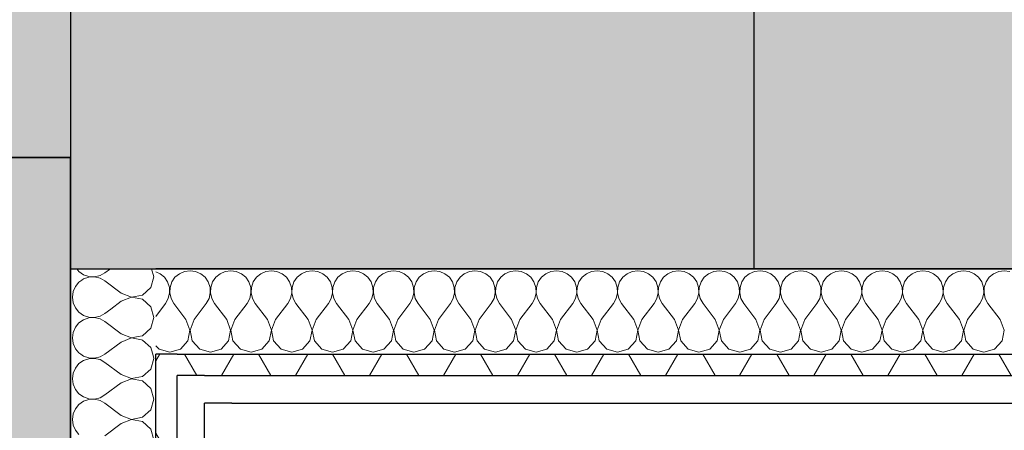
# Model space of a CAD drawing. Header units: millimetres. Extents: x -63554 to 200, y -19084 to 40052.
# Tile 78 of 120: x -48199 to -47048, y 5511 to 5991. Entities that reach past the tile are written whole.
import ezdxf

# ---------------------------------------------------------------- set-up
doc = ezdxf.new("R2010")
doc.units = ezdxf.units.MM
doc.header["$MEASUREMENT"] = 0
doc.linetypes.add('Dotted', pattern=[317.499995, 0, -317.499995])
for name, color, linetype in [('1232_Kandvad vaheseinad', 7, 'Continuous'), ('1241_Välisseinad', 7, 'Continuous'), ('New_1311_Vaheseinad', 7, 'Continuous'), ('New_1321_Põranda kattetarindid', 7, 'Continuous')]:
    doc.layers.add(name, color=color, linetype=linetype)
for name, color, linetype, lineweight in [('1232_Kandvad vaheseinad_Pen_No__101', 252, 'Continuous', 13), ('1232_Kandvad vaheseinad_Pen_No__41', 7, 'Continuous', 25), ('1241_Välisseinad_Pen_No__101', 252, 'Continuous', 13), ('1241_Välisseinad_Pen_No__41', 7, 'Continuous', 25), ('New_1311_Vaheseinad_Pen_No__101', 252, 'Continuous', 13), ('New_1311_Vaheseinad_Pen_No__41', 7, 'Continuous', 25), ('New_1321_Põranda kattetarindid_Pen_No__41', 7, 'Continuous', 25)]:
    doc.layers.add(name, color=color, linetype=linetype, lineweight=lineweight)
pattern_1 = [(60, (0, 0), (-64.9519, 37.5), []), (120, (0, 0), (64.9519, 37.5), [])]

# ---------------------------------------------------------------- blocks, each defined once
blk = doc.blocks.new('Slab_165_1', base_point=(-48040, 210))
at = {"layer": 'New_1321_Põranda kattetarindid_Pen_No__41', "color": 7, "linetype": 'Dotted', "lineweight": 25, "flags": 128}
blk.add_lwpolyline([(-48040, 210), (-44560.6, 210), (-44560.6, 5699.8), (-48040, 5699.8)], close=True, dxfattribs=at)
blk = doc.blocks.new('Wall_25_1', base_point=(-48140, 6150))
at = {"layer": '1232_Kandvad vaheseinad_Pen_No__101', "linetype": 'Continuous', "lineweight": 0, "true_color": 0x4c4c4c}
blk.add_hatch(color=251, dxfattribs=at).paths.add_polyline_path([(-48400, 5830), (-48400, 3699.8), (-48140, 3699.8), (-48140, 5830)])
at = {"layer": '1232_Kandvad vaheseinad_Pen_No__41', "color": 7, "linetype": 'Continuous', "lineweight": 25, "flags": 128}
for points in [[(-48140, 5830), (-48400, 5830)], [(-48140, 3699.8), (-48140, 5830)]]:
    blk.add_lwpolyline(points, dxfattribs=at)
blk = doc.blocks.new('Wall_26_1', base_point=(-48140, 6150))
at = {"layer": '1232_Kandvad vaheseinad_Pen_No__101', "linetype": 'Continuous', "lineweight": 0, "true_color": 0x4c4c4c}
for points in [[(-48140, 5700), (-47340, 5700), (-47340, 6150), (-48140, 6150)], [(-47340, 6150), (-47345, 6150), (-47340, 5700)]]:
    blk.add_hatch(color=251, dxfattribs=at).paths.add_polyline_path(points)
at = {"layer": '1232_Kandvad vaheseinad_Pen_No__41', "color": 7, "linetype": 'Continuous', "lineweight": 25, "flags": 128}
for points in [[(-47340, 6150), (-48140, 6150)], [(-48140, 6150), (-48140, 5700)], [(-47340, 5700), (-47340, 6150)], [(-48140, 5700), (-47340, 5700)]]:
    blk.add_lwpolyline(points, dxfattribs=at)
blk = doc.blocks.new('*X796')
at = {"layer": 'New_1311_Vaheseinad_Pen_No__101', "color": 252, "linetype": 'Continuous', "lineweight": 13}
for p, q in [((-48132.6, 5700), (-48129.9, 5696.7)), ((-48129.9, 5696.7), (-48124.5, 5693)), ((-48124.5, 5693), (-48118.2, 5690.9)), ((-48118.2, 5690.1), (-48124.5, 5688)), ((-48118.2, 5690.9), (-48111.7, 5690.6)), ((-48111.7, 5690.4), (-48118.2, 5690.1)), ((-48111.7, 5690.6), (-48105.3, 5692.1)), ((-48105.3, 5688.9), (-48111.7, 5690.4)), ((-48105.3, 5692.1), (-48099.5, 5695.2)), ((-48093.2, 5700), (-48099.5, 5695.2)), ((-48045.9, 5678), (-48042.4, 5690.5)), ((-48042.4, 5690.5), (-48045.1, 5700)), ((-48124.5, 5688), (-48126.5, 5686.5)), ((-48099.5, 5685.7), (-48105.3, 5688.9)), ((-48080.5, 5671.4), (-48099.5, 5685.7)), ((-48055.5, 5669.2), (-48045.9, 5678)), ((-48080.5, 5671.4), (-48068.3, 5666.8)), ((-48068.3, 5666.6), (-48080.5, 5661.9)), ((-48068.3, 5666.8), (-48055.5, 5669.2)), ((-48055.5, 5664.2), (-48068.3, 5666.6)), ((-48080.5, 5661.9), (-48092.7, 5652.7)), ((-48045.9, 5655.4), (-48055.5, 5664.2)), ((-48042.4, 5642.9), (-48045.9, 5655.4)), ((-48045.9, 5630.3), (-48042.4, 5642.9)), ((-48060.6, 5620.6), (-48055.5, 5621.6)), ((-48055.5, 5621.6), (-48045.9, 5630.3)), ((-48055.5, 5616.5), (-48056.8, 5616.8)), ((-48045.9, 5607.8), (-48055.5, 5616.5)), ((-48045.2, 5605.2), (-48045.9, 5607.8))]:
    blk.add_line(p, q, dxfattribs=at)
blk = doc.blocks.new('*X799')
at = {"layer": 'New_1311_Vaheseinad_Pen_No__101', "color": 252, "linetype": 'Continuous', "lineweight": 13}
for p, q in [((-48127.7, 5600), (-48124.5, 5597.8)), ((-48124.5, 5597.8), (-48118.2, 5595.7)), ((-48105.3, 5596.8), (-48099.5, 5600)), ((-48042.4, 5595.2), (-48043.7, 5600)), ((-48129.9, 5589), (-48134.1, 5583.9)), ((-48124.5, 5592.7), (-48129.9, 5589)), ((-48118.2, 5594.8), (-48124.5, 5592.7)), ((-48118.2, 5595.7), (-48111.7, 5595.3)), ((-48111.7, 5595.1), (-48118.2, 5594.8)), ((-48111.7, 5595.3), (-48105.3, 5596.8)), ((-48105.3, 5593.7), (-48111.7, 5595.1)), ((-48099.5, 5590.5), (-48105.3, 5593.7)), ((-48080.5, 5576.2), (-48099.5, 5590.5)), ((-48045.9, 5582.7), (-48042.4, 5595.2)), ((-48136.7, 5577.9), (-48137.6, 5571.4)), ((-48134.1, 5583.9), (-48136.7, 5577.9)), ((-48080.5, 5576.2), (-48068.3, 5571.5)), ((-48055.5, 5573.9), (-48045.9, 5582.7)), ((-48137.6, 5571.4), (-48136.7, 5564.9)), ((-48136.7, 5564.9), (-48134.1, 5558.9)), ((-48080.5, 5566.7), (-48099.5, 5552.4)), ((-48068.3, 5571.3), (-48080.5, 5566.7)), ((-48068.3, 5571.5), (-48055.5, 5573.9)), ((-48055.5, 5568.9), (-48068.3, 5571.3)), ((-48045.9, 5560.1), (-48055.5, 5568.9)), ((-48134.1, 5558.9), (-48129.9, 5553.9)), ((-48129.9, 5553.9), (-48124.5, 5550.1)), ((-48105.3, 5549.2), (-48099.5, 5552.4)), ((-48042.4, 5547.6), (-48045.9, 5560.1)), ((-48129.9, 5541.4), (-48134.1, 5536.3)), ((-48124.5, 5545.1), (-48129.9, 5541.4)), ((-48124.5, 5550.1), (-48118.2, 5548)), ((-48118.2, 5547.2), (-48124.5, 5545.1)), ((-48118.2, 5548), (-48111.7, 5547.7)), ((-48111.7, 5547.5), (-48118.2, 5547.2)), ((-48111.7, 5547.7), (-48105.3, 5549.2)), ((-48105.3, 5546), (-48111.7, 5547.5)), ((-48099.5, 5542.9), (-48105.3, 5546)), ((-48080.5, 5528.6), (-48099.5, 5542.9)), ((-48045.9, 5535.1), (-48042.4, 5547.6)), ((-48136.7, 5530.3), (-48137.6, 5523.8)), ((-48134.1, 5536.3), (-48136.7, 5530.3)), ((-48080.5, 5528.6), (-48068.3, 5523.9)), ((-48055.5, 5526.3), (-48045.9, 5535.1)), ((-48137.6, 5523.8), (-48136.7, 5517.3)), ((-48136.7, 5517.3), (-48134.1, 5511.3)), ((-48080.5, 5519), (-48099.5, 5504.8)), ((-48068.3, 5523.7), (-48080.5, 5519)), ((-48068.3, 5523.9), (-48055.5, 5526.3)), ((-48055.5, 5521.3), (-48068.3, 5523.7)), ((-48045.9, 5512.5), (-48055.5, 5521.3)), ((-48134.1, 5511.3), (-48129.9, 5506.2)), ((-48042.4, 5500), (-48045.9, 5512.5))]:
    blk.add_line(p, q, dxfattribs=at)
blk = doc.blocks.new('*X800')
at = {"layer": 'New_1311_Vaheseinad_Pen_No__101', "color": 252, "linetype": 'Continuous', "lineweight": 13}
for p, q in [((-48134.1, 5679.2), (-48136.7, 5673.2)), ((-48129.9, 5684.2), (-48134.1, 5679.2)), ((-48126.5, 5686.5), (-48129.9, 5684.2)), ((-48136.7, 5673.2), (-48137.6, 5666.7)), ((-48137.6, 5666.7), (-48136.7, 5660.2)), ((-48136.7, 5660.2), (-48134.1, 5654.1)), ((-48134.1, 5654.1), (-48129.9, 5649.1)), ((-48129.9, 5649.1), (-48124.5, 5645.4)), ((-48124.5, 5645.4), (-48118.2, 5643.3)), ((-48118.2, 5643.3), (-48111.7, 5643)), ((-48111.7, 5643), (-48105.3, 5644.4)), ((-48105.3, 5644.4), (-48099.5, 5647.6)), ((-48092.7, 5652.7), (-48099.5, 5647.6)), ((-48129.9, 5636.6), (-48134.1, 5631.6)), ((-48124.5, 5640.3), (-48129.9, 5636.6)), ((-48118.2, 5642.4), (-48124.5, 5640.3)), ((-48111.7, 5642.8), (-48118.2, 5642.4)), ((-48105.3, 5641.3), (-48111.7, 5642.8)), ((-48099.5, 5638.1), (-48105.3, 5641.3)), ((-48080.5, 5623.8), (-48099.5, 5638.1)), ((-48136.7, 5625.6), (-48137.6, 5619)), ((-48134.1, 5631.6), (-48136.7, 5625.6)), ((-48080.5, 5623.8), (-48068.3, 5619.1)), ((-48068.3, 5619.1), (-48060.6, 5620.6)), ((-48137.6, 5619), (-48136.7, 5612.5)), ((-48136.7, 5612.5), (-48134.1, 5606.5)), ((-48080.5, 5614.3), (-48099.5, 5600)), ((-48068.3, 5619), (-48080.5, 5614.3)), ((-48056.8, 5616.8), (-48068.3, 5619)), ((-48134.1, 5606.5), (-48129.9, 5601.5)), ((-48129.9, 5601.5), (-48127.7, 5600)), ((-48043.7, 5600), (-48045.2, 5605.2))]:
    blk.add_line(p, q, dxfattribs=at)
blk = doc.blocks.new('Wall_50_1', base_point=(-47933, 5493))
at = {"layer": 'New_1311_Vaheseinad_Pen_No__101', "linetype": 'Continuous', "lineweight": 13}
h = blk.add_hatch(dxfattribs=at)
h.set_pattern_fill('BATT_INSULATION_0001', color=252, style=0, pattern_type=2)
h.set_pattern_definition(pattern_1)
h.paths.add_polyline_path([(-48040, 5600), (-48015, 5575), (-48015, 5600)])
h = blk.add_hatch(dxfattribs=at)
h.set_pattern_fill('BATT_INSULATION_0001', color=252, style=0, pattern_type=2)
h.set_pattern_definition(pattern_1)
h.paths.add_polyline_path([(-48040, 5575), (-48015, 5575), (-48040, 5600)])
h = blk.add_hatch(dxfattribs=at)
h.set_pattern_fill('BATT_INSULATION_0001', color=252, style=0, pattern_type=2)
h.set_pattern_definition(pattern_1)
h.paths.add_polyline_path([(-48040, 5575), (-48040, 3864.8), (-48015, 3864.8), (-48015, 5575)])
at = {"layer": 'New_1311_Vaheseinad_Pen_No__41', "color": 7, "linetype": 'Continuous', "lineweight": 25}
for p, q in [((-48015, 5600), (-48040, 5600)), ((-48040, 3839.8), (-48040, 5600)), ((-47983, 5575), (-48015, 5575)), ((-48015, 3864.8), (-48015, 5575)), ((-47951, 5543), (-47983, 5543)), ((-47983, 3896.8), (-47983, 5543))]:
    blk.add_line(p, q, dxfattribs=at)
at = {"layer": 'New_1311_Vaheseinad_Pen_No__41', "color": 7, "linetype": 'Continuous', "lineweight": 25, "flags": 128}
for points in [[(-48140, 5700), (-48040, 5700)], [(-48140, 5700), (-48140, 3739.8)]]:
    blk.add_lwpolyline(points, dxfattribs=at)
at = {"layer": 'New_1311_Vaheseinad', "color": 7, "lineweight": 25}
for name in ['*X796', '*X800', '*X799']:
    blk.add_blockref(name, (0, 0), dxfattribs=at)
blk = doc.blocks.new('*X812')
at = {"layer": 'New_1311_Vaheseinad_Pen_No__101', "color": 252, "linetype": 'Continuous', "lineweight": 13}
for p, q in [((-48035.1, 5694.1), (-48040, 5696.2)), ((-48030, 5689.9), (-48035.1, 5694.1)), ((-48026.3, 5684.5), (-48030, 5689.9)), ((-48017.6, 5689.9), (-48021.3, 5684.5)), ((-48012.5, 5694.1), (-48017.6, 5689.9)), ((-48006.5, 5696.7), (-48012.5, 5694.1)), ((-48000, 5697.6), (-48006.5, 5696.7)), ((-47993.5, 5696.7), (-48000, 5697.6)), ((-47987.5, 5694.1), (-47993.5, 5696.7)), ((-47982.4, 5689.9), (-47987.5, 5694.1)), ((-47978.7, 5684.5), (-47982.4, 5689.9)), ((-47970, 5689.9), (-47973.7, 5684.5)), ((-47964.9, 5694.1), (-47970, 5689.9)), ((-47958.9, 5696.7), (-47964.9, 5694.1)), ((-47952.4, 5697.6), (-47958.9, 5696.7)), ((-47945.9, 5696.7), (-47952.4, 5697.6)), ((-47939.9, 5694.1), (-47945.9, 5696.7)), ((-47934.8, 5689.9), (-47939.9, 5694.1)), ((-47931.1, 5684.5), (-47934.8, 5689.9)), ((-47922.3, 5689.9), (-47926.1, 5684.5)), ((-47917.3, 5694.1), (-47922.3, 5689.9)), ((-47911.3, 5696.7), (-47917.3, 5694.1)), ((-47904.8, 5697.6), (-47911.3, 5696.7)), ((-47898.3, 5696.7), (-47904.8, 5697.6)), ((-47892.2, 5694.1), (-47898.3, 5696.7)), ((-47887.2, 5689.9), (-47892.2, 5694.1)), ((-47883.5, 5684.5), (-47887.2, 5689.9)), ((-47874.7, 5689.9), (-47878.4, 5684.5)), ((-47869.7, 5694.1), (-47874.7, 5689.9)), ((-47863.6, 5696.7), (-47869.7, 5694.1)), ((-47857.1, 5697.6), (-47863.6, 5696.7)), ((-47850.6, 5696.7), (-47857.1, 5697.6)), ((-47844.6, 5694.1), (-47850.6, 5696.7)), ((-47839.6, 5689.9), (-47844.6, 5694.1)), ((-47835.8, 5684.5), (-47839.6, 5689.9)), ((-47827.1, 5689.9), (-47830.8, 5684.5)), ((-47822, 5694.1), (-47827.1, 5689.9)), ((-47816, 5696.7), (-47822, 5694.1)), ((-47809.5, 5697.6), (-47816, 5696.7)), ((-47803, 5696.7), (-47809.5, 5697.6)), ((-47797, 5694.1), (-47803, 5696.7)), ((-47791.9, 5689.9), (-47797, 5694.1)), ((-47788.2, 5684.5), (-47791.9, 5689.9)), ((-47779.5, 5689.9), (-47783.2, 5684.5)), ((-47774.4, 5694.1), (-47779.5, 5689.9)), ((-47768.4, 5696.7), (-47774.4, 5694.1)), ((-47761.9, 5697.6), (-47768.4, 5696.7)), ((-47755.4, 5696.7), (-47761.9, 5697.6)), ((-47749.4, 5694.1), (-47755.4, 5696.7)), ((-47744.3, 5689.9), (-47749.4, 5694.1)), ((-47740.6, 5684.5), (-47744.3, 5689.9)), ((-47731.9, 5689.9), (-47735.6, 5684.5)), ((-47726.8, 5694.1), (-47731.9, 5689.9)), ((-47720.8, 5696.7), (-47726.8, 5694.1)), ((-47714.3, 5697.6), (-47720.8, 5696.7)), ((-47707.8, 5696.7), (-47714.3, 5697.6)), ((-47701.8, 5694.1), (-47707.8, 5696.7)), ((-47696.7, 5689.9), (-47701.8, 5694.1)), ((-47693, 5684.5), (-47696.7, 5689.9)), ((-47684.2, 5689.9), (-47688, 5684.5)), ((-47679.2, 5694.1), (-47684.2, 5689.9)), ((-47673.2, 5696.7), (-47679.2, 5694.1)), ((-47666.7, 5697.6), (-47673.2, 5696.7)), ((-47660.2, 5696.7), (-47666.7, 5697.6)), ((-47654.1, 5694.1), (-47660.2, 5696.7)), ((-47649.1, 5689.9), (-47654.1, 5694.1)), ((-47645.4, 5684.5), (-47649.1, 5689.9)), ((-47636.6, 5689.9), (-47640.3, 5684.5)), ((-47631.6, 5694.1), (-47636.6, 5689.9)), ((-47625.6, 5696.7), (-47631.6, 5694.1)), ((-47619, 5697.6), (-47625.6, 5696.7)), ((-47612.5, 5696.7), (-47619, 5697.6)), ((-47606.5, 5694.1), (-47612.5, 5696.7)), ((-47601.5, 5689.9), (-47606.5, 5694.1)), ((-47597.8, 5684.5), (-47601.5, 5689.9)), ((-47589, 5689.9), (-47592.7, 5684.5)), ((-47583.9, 5694.1), (-47589, 5689.9)), ((-47577.9, 5696.7), (-47583.9, 5694.1)), ((-47571.4, 5697.6), (-47577.9, 5696.7)), ((-47564.9, 5696.7), (-47571.4, 5697.6)), ((-47558.9, 5694.1), (-47564.9, 5696.7)), ((-47553.9, 5689.9), (-47558.9, 5694.1)), ((-47550.1, 5684.5), (-47553.9, 5689.9)), ((-47541.4, 5689.9), (-47545.1, 5684.5)), ((-47536.3, 5694.1), (-47541.4, 5689.9)), ((-47530.3, 5696.7), (-47536.3, 5694.1)), ((-47523.8, 5697.6), (-47530.3, 5696.7)), ((-47517.3, 5696.7), (-47523.8, 5697.6)), ((-47511.3, 5694.1), (-47517.3, 5696.7)), ((-47506.2, 5689.9), (-47511.3, 5694.1)), ((-47502.5, 5684.5), (-47506.2, 5689.9)), ((-47493.8, 5689.9), (-47497.5, 5684.5)), ((-47488.7, 5694.1), (-47493.8, 5689.9)), ((-47482.7, 5696.7), (-47488.7, 5694.1)), ((-47476.2, 5697.6), (-47482.7, 5696.7)), ((-47469.7, 5696.7), (-47476.2, 5697.6)), ((-47463.7, 5694.1), (-47469.7, 5696.7)), ((-47458.6, 5689.9), (-47463.7, 5694.1)), ((-47454.9, 5684.5), (-47458.6, 5689.9)), ((-47446.1, 5689.9), (-47449.9, 5684.5)), ((-47441.1, 5694.1), (-47446.1, 5689.9)), ((-47435.1, 5696.7), (-47441.1, 5694.1)), ((-47428.6, 5697.6), (-47435.1, 5696.7)), ((-47422.1, 5696.7), (-47428.6, 5697.6)), ((-47416.1, 5694.1), (-47422.1, 5696.7)), ((-47411, 5689.9), (-47416.1, 5694.1)), ((-47407.3, 5684.5), (-47411, 5689.9)), ((-47398.5, 5689.9), (-47402.2, 5684.5)), ((-47393.5, 5694.1), (-47398.5, 5689.9)), ((-47387.5, 5696.7), (-47393.5, 5694.1)), ((-47381, 5697.6), (-47387.5, 5696.7)), ((-47374.4, 5696.7), (-47381, 5697.6)), ((-47368.4, 5694.1), (-47374.4, 5696.7)), ((-47363.4, 5689.9), (-47368.4, 5694.1)), ((-47359.7, 5684.5), (-47363.4, 5689.9)), ((-47350.9, 5689.9), (-47354.6, 5684.5)), ((-47345.9, 5694.1), (-47350.9, 5689.9)), ((-47339.8, 5696.7), (-47345.9, 5694.1)), ((-47333.3, 5697.6), (-47339.8, 5696.7)), ((-47326.8, 5696.7), (-47333.3, 5697.6)), ((-47320.8, 5694.1), (-47326.8, 5696.7)), ((-47315.8, 5689.9), (-47320.8, 5694.1)), ((-47312, 5684.5), (-47315.8, 5689.9)), ((-47303.3, 5689.9), (-47307, 5684.5)), ((-47298.2, 5694.1), (-47303.3, 5689.9)), ((-47292.2, 5696.7), (-47298.2, 5694.1)), ((-47285.7, 5697.6), (-47292.2, 5696.7)), ((-47279.2, 5696.7), (-47285.7, 5697.6)), ((-47273.2, 5694.1), (-47279.2, 5696.7)), ((-47268.1, 5689.9), (-47273.2, 5694.1)), ((-47264.4, 5684.5), (-47268.1, 5689.9)), ((-47255.7, 5689.9), (-47259.4, 5684.5)), ((-47250.6, 5694.1), (-47255.7, 5689.9)), ((-47244.6, 5696.7), (-47250.6, 5694.1)), ((-47238.1, 5697.6), (-47244.6, 5696.7)), ((-47231.6, 5696.7), (-47238.1, 5697.6)), ((-47225.6, 5694.1), (-47231.6, 5696.7)), ((-47220.5, 5689.9), (-47225.6, 5694.1)), ((-47216.8, 5684.5), (-47220.5, 5689.9)), ((-47208.1, 5689.9), (-47211.8, 5684.5)), ((-47203, 5694.1), (-47208.1, 5689.9)), ((-47197, 5696.7), (-47203, 5694.1)), ((-47190.5, 5697.6), (-47197, 5696.7)), ((-47184, 5696.7), (-47190.5, 5697.6)), ((-47178, 5694.1), (-47184, 5696.7)), ((-47172.9, 5689.9), (-47178, 5694.1)), ((-47169.2, 5684.5), (-47172.9, 5689.9)), ((-47160.4, 5689.9), (-47164.2, 5684.5)), ((-47155.4, 5694.1), (-47160.4, 5689.9)), ((-47149.4, 5696.7), (-47155.4, 5694.1)), ((-47142.9, 5697.6), (-47149.4, 5696.7)), ((-47136.4, 5696.7), (-47142.9, 5697.6)), ((-47130.3, 5694.1), (-47136.4, 5696.7)), ((-47125.3, 5689.9), (-47130.3, 5694.1)), ((-47121.6, 5684.5), (-47125.3, 5689.9)), ((-47112.8, 5689.9), (-47116.5, 5684.5)), ((-47107.8, 5694.1), (-47112.8, 5689.9)), ((-47101.7, 5696.7), (-47107.8, 5694.1)), ((-47095.2, 5697.6), (-47101.7, 5696.7)), ((-47088.7, 5696.7), (-47095.2, 5697.6)), ((-47082.7, 5694.1), (-47088.7, 5696.7)), ((-47077.7, 5689.9), (-47082.7, 5694.1)), ((-47073.9, 5684.5), (-47077.7, 5689.9)), ((-47065.2, 5689.9), (-47068.9, 5684.5)), ((-47060.1, 5694.1), (-47065.2, 5689.9)), ((-47054.1, 5696.7), (-47060.1, 5694.1)), ((-47047.6, 5697.6), (-47054.1, 5696.7)), ((-47041.1, 5696.7), (-47047.6, 5697.6)), ((-48024.2, 5678.2), (-48026.3, 5684.5)), ((-48023.9, 5671.7), (-48024.2, 5678.2)), ((-48023.4, 5678.2), (-48023.7, 5671.7)), ((-48021.3, 5684.5), (-48023.4, 5678.2)), ((-47976.6, 5678.2), (-47978.7, 5684.5)), ((-47976.3, 5671.7), (-47976.6, 5678.2)), ((-47975.8, 5678.2), (-47976.1, 5671.7)), ((-47973.7, 5684.5), (-47975.8, 5678.2)), ((-47929, 5678.2), (-47931.1, 5684.5)), ((-47928.7, 5671.7), (-47929, 5678.2)), ((-47928.2, 5678.2), (-47928.5, 5671.7)), ((-47926.1, 5684.5), (-47928.2, 5678.2)), ((-47881.4, 5678.2), (-47883.5, 5684.5)), ((-47881, 5671.7), (-47881.4, 5678.2)), ((-47880.5, 5678.2), (-47880.9, 5671.7)), ((-47878.4, 5684.5), (-47880.5, 5678.2)), ((-47833.7, 5678.2), (-47835.8, 5684.5)), ((-47833.4, 5671.7), (-47833.7, 5678.2)), ((-47832.9, 5678.2), (-47833.2, 5671.7)), ((-47830.8, 5684.5), (-47832.9, 5678.2)), ((-47786.1, 5678.2), (-47788.2, 5684.5)), ((-47785.8, 5671.7), (-47786.1, 5678.2)), ((-47785.3, 5678.2), (-47785.6, 5671.7)), ((-47783.2, 5684.5), (-47785.3, 5678.2)), ((-47738.5, 5678.2), (-47740.6, 5684.5)), ((-47738.2, 5671.7), (-47738.5, 5678.2)), ((-47737.7, 5678.2), (-47738, 5671.7)), ((-47735.6, 5684.5), (-47737.7, 5678.2)), ((-47690.9, 5678.2), (-47693, 5684.5)), ((-47690.6, 5671.7), (-47690.9, 5678.2)), ((-47690.1, 5678.2), (-47690.4, 5671.7)), ((-47688, 5684.5), (-47690.1, 5678.2)), ((-47643.3, 5678.2), (-47645.4, 5684.5)), ((-47643, 5671.7), (-47643.3, 5678.2)), ((-47642.4, 5678.2), (-47642.8, 5671.7)), ((-47640.3, 5684.5), (-47642.4, 5678.2)), ((-47595.7, 5678.2), (-47597.8, 5684.5)), ((-47595.3, 5671.7), (-47595.7, 5678.2)), ((-47594.8, 5678.2), (-47595.1, 5671.7)), ((-47592.7, 5684.5), (-47594.8, 5678.2)), ((-47548, 5678.2), (-47550.1, 5684.5)), ((-47547.7, 5671.7), (-47548, 5678.2)), ((-47547.2, 5678.2), (-47547.5, 5671.7)), ((-47545.1, 5684.5), (-47547.2, 5678.2)), ((-47500.4, 5678.2), (-47502.5, 5684.5)), ((-47500.1, 5671.7), (-47500.4, 5678.2)), ((-47499.6, 5678.2), (-47499.9, 5671.7)), ((-47497.5, 5684.5), (-47499.6, 5678.2)), ((-47452.8, 5678.2), (-47454.9, 5684.5)), ((-47452.5, 5671.7), (-47452.8, 5678.2)), ((-47452, 5678.2), (-47452.3, 5671.7)), ((-47449.9, 5684.5), (-47452, 5678.2)), ((-47405.2, 5678.2), (-47407.3, 5684.5)), ((-47404.9, 5671.7), (-47405.2, 5678.2)), ((-47404.3, 5678.2), (-47404.7, 5671.7)), ((-47402.2, 5684.5), (-47404.3, 5678.2)), ((-47357.6, 5678.2), (-47359.7, 5684.5)), ((-47357.2, 5671.7), (-47357.6, 5678.2)), ((-47356.7, 5678.2), (-47357, 5671.7)), ((-47354.6, 5684.5), (-47356.7, 5678.2)), ((-47309.9, 5678.2), (-47312, 5684.5)), ((-47309.6, 5671.7), (-47309.9, 5678.2)), ((-47309.1, 5678.2), (-47309.4, 5671.7)), ((-47307, 5684.5), (-47309.1, 5678.2)), ((-47262.3, 5678.2), (-47264.4, 5684.5)), ((-47262, 5671.7), (-47262.3, 5678.2)), ((-47261.5, 5678.2), (-47261.8, 5671.7)), ((-47259.4, 5684.5), (-47261.5, 5678.2)), ((-47214.7, 5678.2), (-47216.8, 5684.5)), ((-47214.4, 5671.7), (-47214.7, 5678.2)), ((-47213.9, 5678.2), (-47214.2, 5671.7)), ((-47211.8, 5684.5), (-47213.9, 5678.2)), ((-47167.1, 5678.2), (-47169.2, 5684.5)), ((-47166.8, 5671.7), (-47167.1, 5678.2)), ((-47166.3, 5678.2), (-47166.6, 5671.7)), ((-47164.2, 5684.5), (-47166.3, 5678.2)), ((-47119.5, 5678.2), (-47121.6, 5684.5)), ((-47119.1, 5671.7), (-47119.5, 5678.2)), ((-47118.6, 5678.2), (-47119, 5671.7)), ((-47116.5, 5684.5), (-47118.6, 5678.2)), ((-47071.8, 5678.2), (-47073.9, 5684.5)), ((-47071.5, 5671.7), (-47071.8, 5678.2)), ((-47071, 5678.2), (-47071.3, 5671.7)), ((-47068.9, 5684.5), (-47071, 5678.2)), ((-48025.4, 5665.3), (-48023.9, 5671.7)), ((-48023.7, 5671.7), (-48022.2, 5665.3)), ((-47977.8, 5665.3), (-47976.3, 5671.7)), ((-47976.1, 5671.7), (-47974.6, 5665.3)), ((-47930.2, 5665.3), (-47928.7, 5671.7)), ((-47928.5, 5671.7), (-47927, 5665.3)), ((-47882.5, 5665.3), (-47881, 5671.7)), ((-47880.9, 5671.7), (-47879.4, 5665.3)), ((-47834.9, 5665.3), (-47833.4, 5671.7)), ((-47833.2, 5671.7), (-47831.8, 5665.3)), ((-47787.3, 5665.3), (-47785.8, 5671.7)), ((-47785.6, 5671.7), (-47784.1, 5665.3)), ((-47739.7, 5665.3), (-47738.2, 5671.7)), ((-47738, 5671.7), (-47736.5, 5665.3)), ((-47692.1, 5665.3), (-47690.6, 5671.7)), ((-47690.4, 5671.7), (-47688.9, 5665.3)), ((-47644.4, 5665.3), (-47643, 5671.7)), ((-47642.8, 5671.7), (-47641.3, 5665.3)), ((-47596.8, 5665.3), (-47595.3, 5671.7)), ((-47595.1, 5671.7), (-47593.7, 5665.3)), ((-47549.2, 5665.3), (-47547.7, 5671.7)), ((-47547.5, 5671.7), (-47546, 5665.3)), ((-47501.6, 5665.3), (-47500.1, 5671.7)), ((-47499.9, 5671.7), (-47498.4, 5665.3)), ((-47454, 5665.3), (-47452.5, 5671.7)), ((-47452.3, 5671.7), (-47450.8, 5665.3)), ((-47406.3, 5665.3), (-47404.9, 5671.7)), ((-47404.7, 5671.7), (-47403.2, 5665.3)), ((-47358.7, 5665.3), (-47357.2, 5671.7)), ((-47357, 5671.7), (-47355.6, 5665.3)), ((-47311.1, 5665.3), (-47309.6, 5671.7)), ((-47309.4, 5671.7), (-47307.9, 5665.3)), ((-47263.5, 5665.3), (-47262, 5671.7)), ((-47261.8, 5671.7), (-47260.3, 5665.3)), ((-47215.9, 5665.3), (-47214.4, 5671.7)), ((-47214.2, 5671.7), (-47212.7, 5665.3)), ((-47168.2, 5665.3), (-47166.8, 5671.7)), ((-47166.6, 5671.7), (-47165.1, 5665.3)), ((-47120.6, 5665.3), (-47119.1, 5671.7)), ((-47119, 5671.7), (-47117.5, 5665.3)), ((-47073, 5665.3), (-47071.5, 5671.7)), ((-47071.3, 5671.7), (-47069.8, 5665.3)), ((-48040, 5644.3), (-48028.6, 5659.5)), ((-48028.6, 5659.5), (-48025.4, 5665.3)), ((-48022.2, 5665.3), (-48019, 5659.5)), ((-48004.8, 5640.5), (-48019, 5659.5)), ((-47995.2, 5640.5), (-47981, 5659.5)), ((-47981, 5659.5), (-47977.8, 5665.3)), ((-47974.6, 5665.3), (-47971.4, 5659.5)), ((-47957.1, 5640.5), (-47971.4, 5659.5)), ((-47947.6, 5640.5), (-47933.3, 5659.5)), ((-47933.3, 5659.5), (-47930.2, 5665.3)), ((-47927, 5665.3), (-47923.8, 5659.5)), ((-47909.5, 5640.5), (-47923.8, 5659.5)), ((-47900, 5640.5), (-47885.7, 5659.5)), ((-47885.7, 5659.5), (-47882.5, 5665.3)), ((-47879.4, 5665.3), (-47876.2, 5659.5)), ((-47861.9, 5640.5), (-47876.2, 5659.5)), ((-47852.4, 5640.5), (-47838.1, 5659.5)), ((-47838.1, 5659.5), (-47834.9, 5665.3)), ((-47831.8, 5665.3), (-47828.6, 5659.5)), ((-47814.3, 5640.5), (-47828.6, 5659.5)), ((-47804.8, 5640.5), (-47790.5, 5659.5)), ((-47790.5, 5659.5), (-47787.3, 5665.3)), ((-47784.1, 5665.3), (-47781, 5659.5)), ((-47766.7, 5640.5), (-47781, 5659.5)), ((-47757.1, 5640.5), (-47742.9, 5659.5)), ((-47742.9, 5659.5), (-47739.7, 5665.3)), ((-47736.5, 5665.3), (-47733.3, 5659.5)), ((-47719, 5640.5), (-47733.3, 5659.5)), ((-47709.5, 5640.5), (-47695.2, 5659.5)), ((-47695.2, 5659.5), (-47692.1, 5665.3)), ((-47688.9, 5665.3), (-47685.7, 5659.5)), ((-47671.4, 5640.5), (-47685.7, 5659.5)), ((-47661.9, 5640.5), (-47647.6, 5659.5)), ((-47647.6, 5659.5), (-47644.4, 5665.3)), ((-47641.3, 5665.3), (-47638.1, 5659.5)), ((-47623.8, 5640.5), (-47638.1, 5659.5)), ((-47614.3, 5640.5), (-47600, 5659.5)), ((-47600, 5659.5), (-47596.8, 5665.3)), ((-47593.7, 5665.3), (-47590.5, 5659.5)), ((-47576.2, 5640.5), (-47590.5, 5659.5)), ((-47566.7, 5640.5), (-47552.4, 5659.5)), ((-47552.4, 5659.5), (-47549.2, 5665.3)), ((-47546, 5665.3), (-47542.9, 5659.5)), ((-47528.6, 5640.5), (-47542.9, 5659.5)), ((-47519, 5640.5), (-47504.8, 5659.5)), ((-47504.8, 5659.5), (-47501.6, 5665.3)), ((-47498.4, 5665.3), (-47495.2, 5659.5)), ((-47481, 5640.5), (-47495.2, 5659.5)), ((-47471.4, 5640.5), (-47457.1, 5659.5)), ((-47457.1, 5659.5), (-47454, 5665.3)), ((-47450.8, 5665.3), (-47447.6, 5659.5)), ((-47433.3, 5640.5), (-47447.6, 5659.5)), ((-47423.8, 5640.5), (-47409.5, 5659.5)), ((-47409.5, 5659.5), (-47406.3, 5665.3)), ((-47403.2, 5665.3), (-47400, 5659.5)), ((-47385.7, 5640.5), (-47400, 5659.5)), ((-47376.2, 5640.5), (-47361.9, 5659.5)), ((-47361.9, 5659.5), (-47358.7, 5665.3)), ((-47355.6, 5665.3), (-47352.4, 5659.5)), ((-47338.1, 5640.5), (-47352.4, 5659.5)), ((-47328.6, 5640.5), (-47314.3, 5659.5)), ((-47314.3, 5659.5), (-47311.1, 5665.3)), ((-47307.9, 5665.3), (-47304.8, 5659.5)), ((-47290.5, 5640.5), (-47304.8, 5659.5)), ((-47281, 5640.5), (-47266.7, 5659.5)), ((-47266.7, 5659.5), (-47263.5, 5665.3)), ((-47260.3, 5665.3), (-47257.1, 5659.5)), ((-47242.9, 5640.5), (-47257.1, 5659.5)), ((-47233.3, 5640.5), (-47219, 5659.5)), ((-47219, 5659.5), (-47215.9, 5665.3)), ((-47212.7, 5665.3), (-47209.5, 5659.5)), ((-47195.2, 5640.5), (-47209.5, 5659.5)), ((-47185.7, 5640.5), (-47171.4, 5659.5)), ((-47171.4, 5659.5), (-47168.2, 5665.3)), ((-47165.1, 5665.3), (-47161.9, 5659.5)), ((-47147.6, 5640.5), (-47161.9, 5659.5)), ((-47138.1, 5640.5), (-47123.8, 5659.5)), ((-47123.8, 5659.5), (-47120.6, 5665.3)), ((-47117.5, 5665.3), (-47114.3, 5659.5)), ((-47100, 5640.5), (-47114.3, 5659.5)), ((-47090.5, 5640.5), (-47076.2, 5659.5)), ((-47076.2, 5659.5), (-47073, 5665.3)), ((-47069.8, 5665.3), (-47066.7, 5659.5)), ((-47052.4, 5640.5), (-47066.7, 5659.5)), ((-48000.1, 5628.3), (-48004.8, 5640.5)), ((-47995.2, 5640.5), (-47999.9, 5628.3)), ((-47952.5, 5628.3), (-47957.1, 5640.5)), ((-47947.6, 5640.5), (-47952.3, 5628.3)), ((-47904.9, 5628.3), (-47909.5, 5640.5)), ((-47900, 5640.5), (-47904.7, 5628.3)), ((-47857.2, 5628.3), (-47861.9, 5640.5)), ((-47852.4, 5640.5), (-47857, 5628.3)), ((-47809.6, 5628.3), (-47814.3, 5640.5)), ((-47804.8, 5640.5), (-47809.4, 5628.3)), ((-47762, 5628.3), (-47766.7, 5640.5)), ((-47757.1, 5640.5), (-47761.8, 5628.3)), ((-47714.4, 5628.3), (-47719, 5640.5)), ((-47709.5, 5640.5), (-47714.2, 5628.3)), ((-47666.8, 5628.3), (-47671.4, 5640.5)), ((-47661.9, 5640.5), (-47666.6, 5628.3)), ((-47619.1, 5628.3), (-47623.8, 5640.5)), ((-47614.3, 5640.5), (-47619, 5628.3)), ((-47571.5, 5628.3), (-47576.2, 5640.5)), ((-47566.7, 5640.5), (-47571.3, 5628.3)), ((-47523.9, 5628.3), (-47528.6, 5640.5)), ((-47519, 5640.5), (-47523.7, 5628.3)), ((-47476.3, 5628.3), (-47481, 5640.5)), ((-47471.4, 5640.5), (-47476.1, 5628.3)), ((-47428.7, 5628.3), (-47433.3, 5640.5)), ((-47423.8, 5640.5), (-47428.5, 5628.3)), ((-47381, 5628.3), (-47385.7, 5640.5)), ((-47376.2, 5640.5), (-47380.9, 5628.3)), ((-47333.4, 5628.3), (-47338.1, 5640.5)), ((-47328.6, 5640.5), (-47333.2, 5628.3)), ((-47285.8, 5628.3), (-47290.5, 5640.5)), ((-47281, 5640.5), (-47285.6, 5628.3)), ((-47238.2, 5628.3), (-47242.9, 5640.5)), ((-47233.3, 5640.5), (-47238, 5628.3)), ((-47190.6, 5628.3), (-47195.2, 5640.5)), ((-47185.7, 5640.5), (-47190.4, 5628.3)), ((-47143, 5628.3), (-47147.6, 5640.5)), ((-47138.1, 5640.5), (-47142.8, 5628.3)), ((-47095.3, 5628.3), (-47100, 5640.5)), ((-47090.5, 5640.5), (-47095.1, 5628.3)), ((-47047.7, 5628.3), (-47052.4, 5640.5)), ((-48002.5, 5615.5), (-48000.1, 5628.3)), ((-47999.9, 5628.3), (-47997.5, 5615.5)), ((-47954.9, 5615.5), (-47952.5, 5628.3)), ((-47952.3, 5628.3), (-47949.9, 5615.5)), ((-47907.3, 5615.5), (-47904.9, 5628.3)), ((-47904.7, 5628.3), (-47902.2, 5615.5)), ((-47859.7, 5615.5), (-47857.2, 5628.3)), ((-47857, 5628.3), (-47854.6, 5615.5)), ((-47812, 5615.5), (-47809.6, 5628.3)), ((-47809.4, 5628.3), (-47807, 5615.5)), ((-47764.4, 5615.5), (-47762, 5628.3)), ((-47761.8, 5628.3), (-47759.4, 5615.5)), ((-47716.8, 5615.5), (-47714.4, 5628.3)), ((-47714.2, 5628.3), (-47711.8, 5615.5)), ((-47669.2, 5615.5), (-47666.8, 5628.3)), ((-47666.6, 5628.3), (-47664.2, 5615.5)), ((-47621.6, 5615.5), (-47619.1, 5628.3)), ((-47619, 5628.3), (-47616.5, 5615.5)), ((-47573.9, 5615.5), (-47571.5, 5628.3)), ((-47571.3, 5628.3), (-47568.9, 5615.5)), ((-47526.3, 5615.5), (-47523.9, 5628.3)), ((-47523.7, 5628.3), (-47521.3, 5615.5)), ((-47478.7, 5615.5), (-47476.3, 5628.3)), ((-47476.1, 5628.3), (-47473.7, 5615.5)), ((-47431.1, 5615.5), (-47428.7, 5628.3)), ((-47428.5, 5628.3), (-47426.1, 5615.5)), ((-47383.5, 5615.5), (-47381, 5628.3)), ((-47380.9, 5628.3), (-47378.4, 5615.5)), ((-47335.8, 5615.5), (-47333.4, 5628.3)), ((-47333.2, 5628.3), (-47330.8, 5615.5)), ((-47288.2, 5615.5), (-47285.8, 5628.3)), ((-47285.6, 5628.3), (-47283.2, 5615.5)), ((-47240.6, 5615.5), (-47238.2, 5628.3)), ((-47238, 5628.3), (-47235.6, 5615.5)), ((-47193, 5615.5), (-47190.6, 5628.3)), ((-47190.4, 5628.3), (-47188, 5615.5)), ((-47145.4, 5615.5), (-47143, 5628.3)), ((-47142.8, 5628.3), (-47140.3, 5615.5)), ((-47097.8, 5615.5), (-47095.3, 5628.3)), ((-47095.1, 5628.3), (-47092.7, 5615.5)), ((-47050.1, 5615.5), (-47047.7, 5628.3)), ((-48040, 5610), (-48036.3, 5605.9)), ((-48011.3, 5605.9), (-48002.5, 5615.5)), ((-47997.5, 5615.5), (-47988.7, 5605.9)), ((-47963.7, 5605.9), (-47954.9, 5615.5)), ((-47949.9, 5615.5), (-47941.1, 5605.9)), ((-47916.1, 5605.9), (-47907.3, 5615.5)), ((-47902.2, 5615.5), (-47893.5, 5605.9)), ((-47868.4, 5605.9), (-47859.7, 5615.5)), ((-47854.6, 5615.5), (-47845.9, 5605.9)), ((-47820.8, 5605.9), (-47812, 5615.5)), ((-47807, 5615.5), (-47798.2, 5605.9)), ((-47773.2, 5605.9), (-47764.4, 5615.5)), ((-47759.4, 5615.5), (-47750.6, 5605.9)), ((-47725.6, 5605.9), (-47716.8, 5615.5)), ((-47711.8, 5615.5), (-47703, 5605.9)), ((-47678, 5605.9), (-47669.2, 5615.5)), ((-47664.2, 5615.5), (-47655.4, 5605.9)), ((-47630.3, 5605.9), (-47621.6, 5615.5)), ((-47616.5, 5615.5), (-47607.8, 5605.9)), ((-47582.7, 5605.9), (-47573.9, 5615.5)), ((-47568.9, 5615.5), (-47560.1, 5605.9)), ((-47535.1, 5605.9), (-47526.3, 5615.5)), ((-47521.3, 5615.5), (-47512.5, 5605.9)), ((-47487.5, 5605.9), (-47478.7, 5615.5)), ((-47473.7, 5615.5), (-47464.9, 5605.9)), ((-47439.9, 5605.9), (-47431.1, 5615.5)), ((-47426.1, 5615.5), (-47417.3, 5605.9)), ((-47392.2, 5605.9), (-47383.5, 5615.5)), ((-47378.4, 5615.5), (-47369.7, 5605.9)), ((-47344.6, 5605.9), (-47335.8, 5615.5)), ((-47330.8, 5615.5), (-47322, 5605.9)), ((-47297, 5605.9), (-47288.2, 5615.5)), ((-47283.2, 5615.5), (-47274.4, 5605.9)), ((-47249.4, 5605.9), (-47240.6, 5615.5)), ((-47235.6, 5615.5), (-47226.8, 5605.9)), ((-47201.8, 5605.9), (-47193, 5615.5)), ((-47188, 5615.5), (-47179.2, 5605.9)), ((-47154.1, 5605.9), (-47145.4, 5615.5)), ((-47140.3, 5615.5), (-47131.6, 5605.9)), ((-47106.5, 5605.9), (-47097.8, 5615.5)), ((-47092.7, 5615.5), (-47083.9, 5605.9)), ((-47058.9, 5605.9), (-47050.1, 5615.5)), ((-48036.3, 5605.9), (-48023.8, 5602.4)), ((-48023.8, 5602.4), (-48011.3, 5605.9)), ((-47988.7, 5605.9), (-47976.2, 5602.4)), ((-47976.2, 5602.4), (-47963.7, 5605.9)), ((-47941.1, 5605.9), (-47928.6, 5602.4)), ((-47928.6, 5602.4), (-47916.1, 5605.9)), ((-47893.5, 5605.9), (-47881, 5602.4)), ((-47881, 5602.4), (-47868.4, 5605.9)), ((-47845.9, 5605.9), (-47833.3, 5602.4)), ((-47833.3, 5602.4), (-47820.8, 5605.9)), ((-47798.2, 5605.9), (-47785.7, 5602.4)), ((-47785.7, 5602.4), (-47773.2, 5605.9)), ((-47750.6, 5605.9), (-47738.1, 5602.4)), ((-47738.1, 5602.4), (-47725.6, 5605.9)), ((-47703, 5605.9), (-47690.5, 5602.4)), ((-47690.5, 5602.4), (-47678, 5605.9)), ((-47655.4, 5605.9), (-47642.9, 5602.4)), ((-47642.9, 5602.4), (-47630.3, 5605.9)), ((-47607.8, 5605.9), (-47595.2, 5602.4)), ((-47595.2, 5602.4), (-47582.7, 5605.9)), ((-47560.1, 5605.9), (-47547.6, 5602.4)), ((-47547.6, 5602.4), (-47535.1, 5605.9)), ((-47512.5, 5605.9), (-47500, 5602.4)), ((-47500, 5602.4), (-47487.5, 5605.9)), ((-47464.9, 5605.9), (-47452.4, 5602.4)), ((-47452.4, 5602.4), (-47439.9, 5605.9)), ((-47417.3, 5605.9), (-47404.8, 5602.4)), ((-47404.8, 5602.4), (-47392.2, 5605.9)), ((-47369.7, 5605.9), (-47357.1, 5602.4)), ((-47357.1, 5602.4), (-47344.6, 5605.9)), ((-47322, 5605.9), (-47309.5, 5602.4)), ((-47309.5, 5602.4), (-47297, 5605.9)), ((-47274.4, 5605.9), (-47261.9, 5602.4)), ((-47261.9, 5602.4), (-47249.4, 5605.9)), ((-47226.8, 5605.9), (-47214.3, 5602.4)), ((-47214.3, 5602.4), (-47201.8, 5605.9)), ((-47179.2, 5605.9), (-47166.7, 5602.4)), ((-47166.7, 5602.4), (-47154.1, 5605.9)), ((-47131.6, 5605.9), (-47119, 5602.4)), ((-47119, 5602.4), (-47106.5, 5605.9)), ((-47083.9, 5605.9), (-47071.4, 5602.4)), ((-47071.4, 5602.4), (-47058.9, 5605.9))]:
    blk.add_line(p, q, dxfattribs=at)
blk = doc.blocks.new('Wall_53_1', base_point=(-44767.6, 5493))
at = {"layer": 'New_1311_Vaheseinad_Pen_No__101', "linetype": 'Continuous', "lineweight": 13}
h = blk.add_hatch(dxfattribs=at)
h.set_pattern_fill('BATT_INSULATION_0001', color=252, style=0, pattern_type=2)
h.set_pattern_definition(pattern_1)
h.paths.add_polyline_path([(-44685.6, 5600), (-48015, 5600), (-48015, 5575), (-44685.6, 5575)])
at = {"layer": 'New_1311_Vaheseinad_Pen_No__41', "color": 7, "linetype": 'Continuous', "lineweight": 25}
for p, q in [((-48015, 5600), (-48040, 5600)), ((-48015, 5600), (-44685.6, 5600)), ((-47983, 5575), (-48015, 5575)), ((-47983, 5575), (-44717.6, 5575)), ((-47951, 5543), (-47983, 5543)), ((-47951, 5543), (-44749.6, 5543))]:
    blk.add_line(p, q, dxfattribs=at)
at = {"layer": 'New_1311_Vaheseinad_Pen_No__41', "color": 7, "linetype": 'Continuous', "lineweight": 25, "flags": 128}
blk.add_lwpolyline([(-44660.6, 5700), (-48040, 5700)], dxfattribs=at)
at = {"layer": 'New_1311_Vaheseinad', "color": 7, "lineweight": 25}
blk.add_blockref('*X812', (0, 0), dxfattribs=at)
blk = doc.blocks.new('Wall_157_1', base_point=(-44560.6, 5699.8))
at = {"layer": '1241_Välisseinad_Pen_No__101', "linetype": 'Continuous', "lineweight": 0, "true_color": 0x4c4c4c}
for points in [[(-47340, 6189.8), (-47340, 5699.8), (-47070, 6189.8)], [(-47070, 6189.8), (-47340, 5699.8), (-47070, 5699.8)], [(-44560.6, 6189.8), (-47070, 6189.8), (-47070, 5699.8), (-44560.6, 5699.8)]]:
    blk.add_hatch(color=251, dxfattribs=at).paths.add_polyline_path(points)
at = {"layer": '1241_Välisseinad_Pen_No__41', "color": 7, "linetype": 'Continuous', "lineweight": 25, "flags": 128}
for points in [[(-47340, 5699.8), (-47340, 6189.8)], [(-47340, 5699.8), (-44560.6, 5699.8)]]:
    blk.add_lwpolyline(points, dxfattribs=at)
blk = doc.blocks.new('Wall_166_1', base_point=(-50290, 6150))
at = {"layer": '1232_Kandvad vaheseinad_Pen_No__101', "linetype": 'Continuous', "lineweight": 0, "true_color": 0x4c4c4c}
blk.add_hatch(color=251, dxfattribs=at).paths.add_polyline_path([(-48140, 6150), (-48400, 6150), (-48400, 5830), (-48140, 5830)])
at = {"layer": '1232_Kandvad vaheseinad_Pen_No__41', "color": 7, "linetype": 'Continuous', "lineweight": 25, "flags": 128}
for points in [[(-48140, 6150), (-48140, 5830)], [(-48400, 5830), (-48140, 5830)]]:
    blk.add_lwpolyline(points, dxfattribs=at)

msp = doc.modelspace()

# ---------------------------------------------------------------- block references
at = {"layer": '1232_Kandvad vaheseinad', "color": 7, "lineweight": 25}
for name, p in [('Wall_166_1', (-50290, 6150)), ('Wall_26_1', (-48140, 6150)), ('Wall_25_1', (-48140, 6150))]:
    msp.add_blockref(name, p, dxfattribs=at)
at = {"layer": '1241_Välisseinad', "color": 7, "lineweight": 25}
msp.add_blockref('Wall_157_1', (-44560.6, 5699.8), dxfattribs=at)
at = {"layer": 'New_1311_Vaheseinad', "color": 7, "lineweight": 25}
for name, p in [('Wall_50_1', (-47933, 5493)), ('Wall_53_1', (-44767.6, 5493))]:
    msp.add_blockref(name, p, dxfattribs=at)
at = {"layer": 'New_1321_Põranda kattetarindid', "color": 7, "linetype": 'Dotted', "lineweight": 25}
msp.add_blockref('Slab_165_1', (-48040, 210), dxfattribs=at)

doc.saveas('drawing.dxf')
